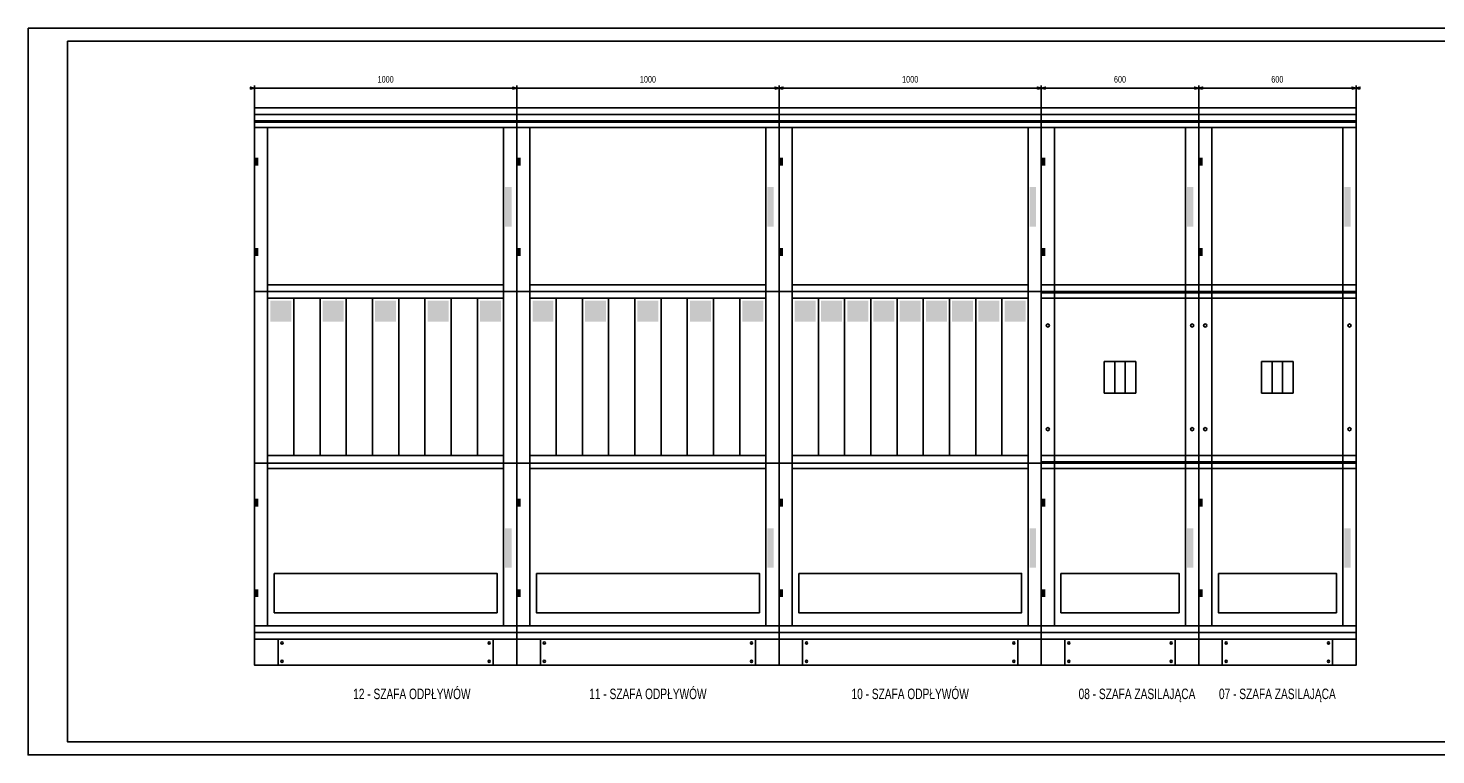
# Model space of a CAD drawing. Header units: millimetres. Extents: x -3526 to -1991, y 3916 to 4843.
# Tile 2 of 10: x -3154 to -2618, y 3916 to 4193. Entities that reach past the tile are written whole.
import ezdxf
from ezdxf.enums import TextEntityAlignment as Align

# ---------------------------------------------------------------- set-up
doc = ezdxf.new("R2010")
doc.units = ezdxf.units.MM
doc.linetypes.add('Caddy_Solid', pattern=[0])
doc.layers.add('_E_x_tabelka', color=7, linetype='Continuous', lineweight=25)
doc.layers.add('_ELTECH_ELE4', color=4, linetype='Continuous', lineweight=20)
doc.styles.add('Caddy_Arial', font='arial.ttf', dxfattribs={"width": 1.1})

msp = doc.modelspace()

# ---------------------------------------------------------------- hatches: boundary and pattern name
at = {"lineweight": 25}
for points in [[(-3069.49, 4169.83), (-3067.99, 4170.23), (-3069.49, 4170.63), (-3069.49, 4169.83)], [(-2969.49, 4169.83), (-2967.99, 4170.23), (-2969.49, 4170.63), (-2969.49, 4169.83)]]:
    msp.add_hatch(color=4, dxfattribs=at).paths.add_polyline_path(points)
for color, points in [(4, [(-2869.49, 4169.83), (-2867.99, 4170.23), (-2869.49, 4170.63), (-2869.49, 4169.83)]), (4, [(-2866.49, 4169.83), (-2867.99, 4170.23), (-2866.49, 4170.63), (-2866.49, 4169.83)]), (4, [(-2769.49, 4169.83), (-2767.99, 4170.23), (-2769.49, 4170.63), (-2769.49, 4169.83)]), (4, [(-2769.49, 4169.83), (-2767.99, 4170.23), (-2769.49, 4170.63), (-2769.49, 4169.83)]), (4, [(-2766.49, 4169.83), (-2767.99, 4170.23), (-2766.49, 4170.63), (-2766.49, 4169.83)]), (4, [(-2766.49, 4169.83), (-2767.99, 4170.23), (-2766.49, 4170.63), (-2766.49, 4169.83)]), (4, [(-2709.49, 4169.83), (-2707.99, 4170.23), (-2709.49, 4170.63), (-2709.49, 4169.83)]), (4, [(-2706.49, 4169.83), (-2707.99, 4170.23), (-2706.49, 4170.63), (-2706.49, 4169.83)]), (4, [(-2649.49, 4169.83), (-2647.99, 4170.23), (-2649.49, 4170.63), (-2649.49, 4169.83)]), (4, [(-2646.49, 4169.83), (-2647.99, 4170.23), (-2646.49, 4170.63), (-2646.49, 4169.83)]), (6, [(-3067.99, 4143.73), (-3066.49, 4143.73), (-3066.49, 4140.73), (-3067.99, 4140.73)]), (6, [(-2967.99, 4143.73), (-2966.49, 4143.73), (-2966.49, 4140.73), (-2967.99, 4140.73)]), (6, [(-2867.99, 4143.73), (-2866.49, 4143.73), (-2866.49, 4140.73), (-2867.99, 4140.73)]), (6, [(-2767.99, 4143.73), (-2766.49, 4143.73), (-2766.49, 4140.73), (-2767.99, 4140.73)]), (6, [(-2707.99, 4143.73), (-2706.49, 4143.73), (-2706.49, 4140.73), (-2707.99, 4140.73)]), (6, [(-2972.49, 4132.48), (-2969.99, 4132.48), (-2969.99, 4117.48), (-2972.49, 4117.48)]), (6, [(-2972.07, 4128.73), (-2970.41, 4128.73), (-2970.41, 4121.23), (-2972.07, 4121.23)]), (6, [(-2872.49, 4132.48), (-2869.99, 4132.48), (-2869.99, 4117.48), (-2872.49, 4117.48)]), (6, [(-2872.07, 4128.73), (-2870.41, 4128.73), (-2870.41, 4121.23), (-2872.07, 4121.23)]), (6, [(-2772.49, 4132.48), (-2769.99, 4132.48), (-2769.99, 4117.48), (-2772.49, 4117.48)]), (6, [(-2772.07, 4128.73), (-2770.41, 4128.73), (-2770.41, 4121.23), (-2772.07, 4121.23)]), (6, [(-2712.49, 4132.48), (-2709.99, 4132.48), (-2709.99, 4117.48), (-2712.49, 4117.48)]), (6, [(-2712.07, 4128.73), (-2710.41, 4128.73), (-2710.41, 4121.23), (-2712.07, 4121.23)]), (6, [(-2652.49, 4132.48), (-2649.99, 4132.48), (-2649.99, 4117.48), (-2652.49, 4117.48)]), (6, [(-2652.07, 4128.73), (-2650.41, 4128.73), (-2650.41, 4121.23), (-2652.07, 4121.23)]), (6, [(-3067.99, 4109.23), (-3066.49, 4109.23), (-3066.49, 4106.23), (-3067.99, 4106.23)]), (6, [(-2967.99, 4109.23), (-2966.49, 4109.23), (-2966.49, 4106.23), (-2967.99, 4106.23)]), (6, [(-2867.99, 4109.23), (-2866.49, 4109.23), (-2866.49, 4106.23), (-2867.99, 4106.23)]), (6, [(-2767.99, 4109.23), (-2766.49, 4109.23), (-2766.49, 4106.23), (-2767.99, 4106.23)]), (6, [(-2707.99, 4109.23), (-2706.49, 4109.23), (-2706.49, 4106.23), (-2707.99, 4106.23)]), (6, [(-3061.99, 4089.23), (-3053.99, 4089.23), (-3053.99, 4081.23), (-3061.99, 4081.23)]), (6, [(-3041.99, 4089.23), (-3033.99, 4089.23), (-3033.99, 4081.23), (-3041.99, 4081.23)]), (6, [(-3021.99, 4089.23), (-3013.99, 4089.23), (-3013.99, 4081.23), (-3021.99, 4081.23)]), (6, [(-3001.99, 4089.23), (-2993.99, 4089.23), (-2993.99, 4081.23), (-3001.99, 4081.23)]), (6, [(-2981.99, 4089.23), (-2973.99, 4089.23), (-2973.99, 4081.23), (-2981.99, 4081.23)]), (6, [(-2961.99, 4089.23), (-2953.99, 4089.23), (-2953.99, 4081.23), (-2961.99, 4081.23)]), (6, [(-2941.99, 4089.23), (-2933.99, 4089.23), (-2933.99, 4081.23), (-2941.99, 4081.23)]), (6, [(-2921.99, 4089.23), (-2913.99, 4089.23), (-2913.99, 4081.23), (-2921.99, 4081.23)]), (6, [(-2901.99, 4089.23), (-2893.99, 4089.23), (-2893.99, 4081.23), (-2901.99, 4081.23)]), (6, [(-2881.99, 4089.23), (-2873.99, 4089.23), (-2873.99, 4081.23), (-2881.99, 4081.23)]), (6, [(-2861.99, 4089.23), (-2853.99, 4089.23), (-2853.99, 4081.23), (-2861.99, 4081.23)]), (6, [(-2851.99, 4089.23), (-2843.99, 4089.23), (-2843.99, 4081.23), (-2851.99, 4081.23)]), (6, [(-2841.99, 4089.23), (-2833.99, 4089.23), (-2833.99, 4081.23), (-2841.99, 4081.23)]), (6, [(-2831.99, 4089.23), (-2823.99, 4089.23), (-2823.99, 4081.23), (-2831.99, 4081.23)]), (6, [(-2821.99, 4089.23), (-2813.99, 4089.23), (-2813.99, 4081.23), (-2821.99, 4081.23)]), (6, [(-2811.99, 4089.23), (-2803.99, 4089.23), (-2803.99, 4081.23), (-2811.99, 4081.23)]), (6, [(-2801.99, 4089.23), (-2793.99, 4089.23), (-2793.99, 4081.23), (-2801.99, 4081.23)]), (6, [(-2791.99, 4089.23), (-2783.99, 4089.23), (-2783.99, 4081.23), (-2791.99, 4081.23)]), (6, [(-2781.99, 4089.23), (-2773.99, 4089.23), (-2773.99, 4081.23), (-2781.99, 4081.23)]), (6, [(-3067.99, 4013.73), (-3066.49, 4013.73), (-3066.49, 4010.73), (-3067.99, 4010.73)]), (6, [(-2967.99, 4013.73), (-2966.49, 4013.73), (-2966.49, 4010.73), (-2967.99, 4010.73)]), (6, [(-2867.99, 4013.73), (-2866.49, 4013.73), (-2866.49, 4010.73), (-2867.99, 4010.73)]), (6, [(-2767.99, 4013.73), (-2766.49, 4013.73), (-2766.49, 4010.73), (-2767.99, 4010.73)]), (6, [(-2707.99, 4013.73), (-2706.49, 4013.73), (-2706.49, 4010.73), (-2707.99, 4010.73)]), (6, [(-2972.49, 4002.48), (-2969.99, 4002.48), (-2969.99, 3987.48), (-2972.49, 3987.48)]), (6, [(-2972.07, 3998.73), (-2970.41, 3998.73), (-2970.41, 3991.23), (-2972.07, 3991.23)]), (6, [(-2872.49, 4002.48), (-2869.99, 4002.48), (-2869.99, 3987.48), (-2872.49, 3987.48)]), (6, [(-2872.07, 3998.73), (-2870.41, 3998.73), (-2870.41, 3991.23), (-2872.07, 3991.23)]), (6, [(-2772.49, 4002.48), (-2769.99, 4002.48), (-2769.99, 3987.48), (-2772.49, 3987.48)]), (6, [(-2772.07, 3998.73), (-2770.41, 3998.73), (-2770.41, 3991.23), (-2772.07, 3991.23)]), (6, [(-2712.49, 4002.48), (-2709.99, 4002.48), (-2709.99, 3987.48), (-2712.49, 3987.48)]), (6, [(-2712.07, 3998.73), (-2710.41, 3998.73), (-2710.41, 3991.23), (-2712.07, 3991.23)]), (6, [(-2652.49, 4002.48), (-2649.99, 4002.48), (-2649.99, 3987.48), (-2652.49, 3987.48)]), (6, [(-2652.07, 3998.73), (-2650.41, 3998.73), (-2650.41, 3991.23), (-2652.07, 3991.23)]), (6, [(-3067.99, 3979.23), (-3066.49, 3979.23), (-3066.49, 3976.23), (-3067.99, 3976.23)]), (6, [(-2967.99, 3979.23), (-2966.49, 3979.23), (-2966.49, 3976.23), (-2967.99, 3976.23)]), (6, [(-2867.99, 3979.23), (-2866.49, 3979.23), (-2866.49, 3976.23), (-2867.99, 3976.23)]), (6, [(-2767.99, 3979.23), (-2766.49, 3979.23), (-2766.49, 3976.23), (-2767.99, 3976.23)]), (6, [(-2707.99, 3979.23), (-2706.49, 3979.23), (-2706.49, 3976.23), (-2707.99, 3976.23)])]:
    msp.add_hatch(color=color).paths.add_polyline_path(points)

# ---------------------------------------------------------------- linework, layer by layer
at = {"color": 4, "lineweight": 25}
for p, q in [((-3067.99, 4160.23), (-3067.99, 4171.23)), ((-3067.99, 4160.23), (-3067.99, 4171.23)), ((-3067.99, 4160.23), (-3067.99, 4171.23)), ((-3067.99, 4160.23), (-3067.99, 4171.23)), ((-3067.99, 4160.23), (-3067.99, 4171.23)), ((-3067.99, 4160.23), (-3067.99, 4171.23)), ((-2967.99, 4160.23), (-2967.99, 4171.23)), ((-2967.99, 4160.23), (-2967.99, 4171.23)), ((-2967.99, 4160.23), (-2967.99, 4171.23)), ((-2967.99, 4160.23), (-2967.99, 4171.23)), ((-2967.99, 4160.23), (-2967.99, 4171.23)), ((-2967.99, 4160.23), (-2967.99, 4171.23))]:
    msp.add_line(p, q, dxfattribs=at)
at = {"color": 4}
for p, q in [((-2867.99, 4160.23), (-2867.99, 4171.23)), ((-2867.99, 4160.23), (-2867.99, 4171.23)), ((-2647.99, 4160.23), (-2647.99, 4171.23)), ((-2647.99, 4160.23), (-2647.99, 4171.23)), ((-3067.99, 4170.23), (-2967.99, 4170.23)), ((-2967.99, 4170.23), (-2867.99, 4170.23)), ((-2867.99, 4170.23), (-2767.99, 4170.23)), ((-2767.99, 4170.23), (-2707.99, 4170.23)), ((-2707.99, 4170.23), (-2647.99, 4170.23))]:
    msp.add_line(p, q, dxfattribs=at)
at = {"color": 6}
for p, q in [((-2767.99, 4160.23), (-2767.99, 4171.23)), ((-2767.99, 4160.23), (-2767.99, 4171.23)), ((-2767.99, 4160.23), (-2767.99, 4171.23)), ((-2767.99, 4160.23), (-2767.99, 4171.23)), ((-2707.99, 4160.23), (-2707.99, 4171.23)), ((-2707.99, 4160.23), (-2707.99, 4171.23))]:
    msp.add_line(p, q, dxfattribs=at)
at = {"color": 4, "lineweight": 25}
for points in [[(-3069.49, 4169.83), (-3067.99, 4170.23), (-3069.49, 4170.63), (-3069.49, 4169.83)], [(-2969.49, 4169.83), (-2967.99, 4170.23), (-2969.49, 4170.63), (-2969.49, 4169.83)]]:
    msp.add_lwpolyline(points, dxfattribs=at)
at = {"color": 4}
for points in [[(-2869.49, 4169.83), (-2867.99, 4170.23), (-2869.49, 4170.63), (-2869.49, 4169.83)], [(-2866.49, 4169.83), (-2867.99, 4170.23), (-2866.49, 4170.63), (-2866.49, 4169.83)], [(-2769.49, 4169.83), (-2767.99, 4170.23), (-2769.49, 4170.63), (-2769.49, 4169.83)], [(-2769.49, 4169.83), (-2767.99, 4170.23), (-2769.49, 4170.63), (-2769.49, 4169.83)], [(-2766.49, 4169.83), (-2767.99, 4170.23), (-2766.49, 4170.63), (-2766.49, 4169.83)], [(-2766.49, 4169.83), (-2767.99, 4170.23), (-2766.49, 4170.63), (-2766.49, 4169.83)], [(-2709.49, 4169.83), (-2707.99, 4170.23), (-2709.49, 4170.63), (-2709.49, 4169.83)], [(-2706.49, 4169.83), (-2707.99, 4170.23), (-2706.49, 4170.63), (-2706.49, 4169.83)], [(-2649.49, 4169.83), (-2647.99, 4170.23), (-2649.49, 4170.63), (-2649.49, 4169.83)], [(-2646.49, 4169.83), (-2647.99, 4170.23), (-2646.49, 4170.63), (-2646.49, 4169.83)]]:
    msp.add_lwpolyline(points, dxfattribs=at)
at = {"color": 6}
for points in [[(-3067.99, 4162.73), (-2967.99, 4162.73), (-2967.99, 4157.73), (-3067.99, 4157.73), (-3067.99, 4162.73)], [(-3067.99, 4160.23), (-2967.99, 4160.23), (-2967.99, 3960.23), (-3067.99, 3960.23), (-3067.99, 4160.23)], [(-3067.99, 4160.23), (-2967.99, 4160.23), (-2967.99, 3960.23), (-3067.99, 3960.23), (-3067.99, 4160.23)], [(-3067.99, 4160.23), (-2967.99, 4160.23), (-2967.99, 4155.23), (-3067.99, 4155.23), (-3067.99, 4160.23)], [(-2967.99, 4162.73), (-2867.99, 4162.73), (-2867.99, 4157.73), (-2967.99, 4157.73), (-2967.99, 4162.73)], [(-2967.99, 4160.23), (-2867.99, 4160.23), (-2867.99, 3960.23), (-2967.99, 3960.23), (-2967.99, 4160.23)], [(-2967.99, 4160.23), (-2867.99, 4160.23), (-2867.99, 3960.23), (-2967.99, 3960.23), (-2967.99, 4160.23)], [(-2967.99, 4160.23), (-2867.99, 4160.23), (-2867.99, 4155.23), (-2967.99, 4155.23), (-2967.99, 4160.23)], [(-2867.99, 4162.73), (-2767.99, 4162.73), (-2767.99, 4157.73), (-2867.99, 4157.73), (-2867.99, 4162.73)], [(-2867.99, 4160.23), (-2867.99, 4160.23), (-2867.99, 3960.23), (-2867.99, 3960.23), (-2867.99, 4160.23)], [(-2867.99, 4160.23), (-2767.99, 4160.23), (-2767.99, 3960.23), (-2867.99, 3960.23), (-2867.99, 4160.23)], [(-2867.99, 4160.23), (-2767.99, 4160.23), (-2767.99, 3960.23), (-2867.99, 3960.23), (-2867.99, 4160.23)], [(-2867.99, 4160.23), (-2767.99, 4160.23), (-2767.99, 4155.23), (-2867.99, 4155.23), (-2867.99, 4160.23)], [(-2767.99, 4162.73), (-2707.99, 4162.73), (-2707.99, 4157.73), (-2767.99, 4157.73), (-2767.99, 4162.73)], [(-2767.99, 4160.23), (-2767.99, 4160.23), (-2767.99, 3960.23), (-2767.99, 3960.23), (-2767.99, 4160.23)], [(-2767.99, 4160.23), (-2767.99, 4160.23), (-2767.99, 3960.23), (-2767.99, 3960.23), (-2767.99, 4160.23)], [(-2767.99, 4160.23), (-2707.99, 4160.23), (-2707.99, 3960.23), (-2767.99, 3960.23), (-2767.99, 4160.23)], [(-2767.99, 4160.23), (-2707.99, 4160.23), (-2707.99, 4155.23), (-2767.99, 4155.23), (-2767.99, 4160.23)], [(-2707.99, 4162.73), (-2647.99, 4162.73), (-2647.99, 4157.73), (-2707.99, 4157.73), (-2707.99, 4162.73)], [(-2707.99, 4160.23), (-2707.99, 4160.23), (-2707.99, 3960.23), (-2707.99, 3960.23), (-2707.99, 4160.23)], [(-2707.99, 4160.23), (-2647.99, 4160.23), (-2647.99, 3960.23), (-2707.99, 3960.23), (-2707.99, 4160.23)], [(-2707.99, 4160.23), (-2647.99, 4160.23), (-2647.99, 4155.23), (-2707.99, 4155.23), (-2707.99, 4160.23)], [(-2647.99, 4160.23), (-2647.99, 4160.23), (-2647.99, 3960.23), (-2647.99, 3960.23), (-2647.99, 4160.23)], [(-3067.99, 4157.23), (-2967.99, 4157.23), (-2967.99, 4092.73), (-3067.99, 4092.73), (-3067.99, 4157.23)], [(-3067.99, 4155.23), (-3062.99, 4155.23), (-3062.99, 3965.23), (-3067.99, 3965.23), (-3067.99, 4155.23)], [(-3062.99, 4155.23), (-2972.99, 4155.23), (-2972.99, 4095.23), (-3062.99, 4095.23), (-3062.99, 4155.23)], [(-3062.99, 4155.23), (-2972.99, 4155.23), (-2972.99, 4095.23), (-3062.99, 4095.23), (-3062.99, 4155.23)], [(-2972.99, 4155.23), (-2967.99, 4155.23), (-2967.99, 3965.23), (-2972.99, 3965.23), (-2972.99, 4155.23)], [(-2967.99, 4157.23), (-2867.99, 4157.23), (-2867.99, 4092.73), (-2967.99, 4092.73), (-2967.99, 4157.23)], [(-2967.99, 4155.23), (-2962.99, 4155.23), (-2962.99, 3965.23), (-2967.99, 3965.23), (-2967.99, 4155.23)], [(-2962.99, 4155.23), (-2872.99, 4155.23), (-2872.99, 4095.23), (-2962.99, 4095.23), (-2962.99, 4155.23)], [(-2962.99, 4155.23), (-2872.99, 4155.23), (-2872.99, 4095.23), (-2962.99, 4095.23), (-2962.99, 4155.23)], [(-2872.99, 4155.23), (-2867.99, 4155.23), (-2867.99, 3965.23), (-2872.99, 3965.23), (-2872.99, 4155.23)], [(-2867.99, 4157.23), (-2767.99, 4157.23), (-2767.99, 4092.73), (-2867.99, 4092.73), (-2867.99, 4157.23)], [(-2867.99, 4155.23), (-2862.99, 4155.23), (-2862.99, 3965.23), (-2867.99, 3965.23), (-2867.99, 4155.23)], [(-2862.99, 4155.23), (-2772.99, 4155.23), (-2772.99, 4095.23), (-2862.99, 4095.23), (-2862.99, 4155.23)], [(-2862.99, 4155.23), (-2772.99, 4155.23), (-2772.99, 4095.23), (-2862.99, 4095.23), (-2862.99, 4155.23)], [(-2772.99, 4155.23), (-2767.99, 4155.23), (-2767.99, 3965.23), (-2772.99, 3965.23), (-2772.99, 4155.23)], [(-2767.99, 4157.23), (-2707.99, 4157.23), (-2707.99, 4092.73), (-2767.99, 4092.73), (-2767.99, 4157.23)], [(-2767.99, 4155.23), (-2707.99, 4155.23), (-2707.99, 3965.23), (-2767.99, 3965.23), (-2767.99, 4155.23)], [(-2767.99, 4155.23), (-2707.99, 4155.23), (-2707.99, 4095.23), (-2767.99, 4095.23), (-2767.99, 4155.23)], [(-2767.99, 4155.23), (-2707.99, 4155.23), (-2707.99, 4095.23), (-2767.99, 4095.23), (-2767.99, 4155.23)], [(-2767.99, 4155.23), (-2762.99, 4155.23), (-2762.99, 3965.23), (-2767.99, 3965.23), (-2767.99, 4155.23)], [(-2712.99, 4155.23), (-2707.99, 4155.23), (-2707.99, 3965.23), (-2712.99, 3965.23), (-2712.99, 4155.23)], [(-2707.99, 4157.23), (-2647.99, 4157.23), (-2647.99, 4092.73), (-2707.99, 4092.73), (-2707.99, 4157.23)], [(-2707.99, 4155.23), (-2647.99, 4155.23), (-2647.99, 3965.23), (-2707.99, 3965.23), (-2707.99, 4155.23)], [(-2707.99, 4155.23), (-2647.99, 4155.23), (-2647.99, 4095.23), (-2707.99, 4095.23), (-2707.99, 4155.23)], [(-2707.99, 4155.23), (-2647.99, 4155.23), (-2647.99, 4095.23), (-2707.99, 4095.23), (-2707.99, 4155.23)], [(-2707.99, 4155.23), (-2702.99, 4155.23), (-2702.99, 3965.23), (-2707.99, 3965.23), (-2707.99, 4155.23)], [(-2652.99, 4155.23), (-2647.99, 4155.23), (-2647.99, 3965.23), (-2652.99, 3965.23), (-2652.99, 4155.23)], [(-3062.99, 4095.23), (-2972.99, 4095.23), (-2972.99, 4090.23), (-3062.99, 4090.23), (-3062.99, 4095.23)], [(-3062.99, 4090.23), (-2972.99, 4090.23), (-2972.99, 4030.23), (-3062.99, 4030.23), (-3062.99, 4090.23)], [(-3062.99, 4090.23), (-3052.99, 4090.23), (-3052.99, 4030.23), (-3062.99, 4030.23), (-3062.99, 4090.23)], [(-3062.99, 4090.23), (-3052.99, 4090.23), (-3052.99, 4030.23), (-3062.99, 4030.23), (-3062.99, 4090.23)], [(-3062.99, 4090.23), (-3052.99, 4090.23), (-3052.99, 4030.23), (-3062.99, 4030.23), (-3062.99, 4090.23)], [(-3052.99, 4090.23), (-3042.99, 4090.23), (-3042.99, 4030.23), (-3052.99, 4030.23), (-3052.99, 4090.23)], [(-3052.99, 4090.23), (-3042.99, 4090.23), (-3042.99, 4030.23), (-3052.99, 4030.23), (-3052.99, 4090.23)], [(-3052.99, 4090.23), (-3042.99, 4090.23), (-3042.99, 4030.23), (-3052.99, 4030.23), (-3052.99, 4090.23)], [(-3042.99, 4090.23), (-3032.99, 4090.23), (-3032.99, 4030.23), (-3042.99, 4030.23), (-3042.99, 4090.23)], [(-3042.99, 4090.23), (-3032.99, 4090.23), (-3032.99, 4030.23), (-3042.99, 4030.23), (-3042.99, 4090.23)], [(-3042.99, 4090.23), (-3032.99, 4090.23), (-3032.99, 4030.23), (-3042.99, 4030.23), (-3042.99, 4090.23)], [(-3032.99, 4090.23), (-3022.99, 4090.23), (-3022.99, 4030.23), (-3032.99, 4030.23), (-3032.99, 4090.23)], [(-3032.99, 4090.23), (-3022.99, 4090.23), (-3022.99, 4030.23), (-3032.99, 4030.23), (-3032.99, 4090.23)], [(-3032.99, 4090.23), (-3022.99, 4090.23), (-3022.99, 4030.23), (-3032.99, 4030.23), (-3032.99, 4090.23)], [(-3022.99, 4090.23), (-3012.99, 4090.23), (-3012.99, 4030.23), (-3022.99, 4030.23), (-3022.99, 4090.23)], [(-3022.99, 4090.23), (-3012.99, 4090.23), (-3012.99, 4030.23), (-3022.99, 4030.23), (-3022.99, 4090.23)], [(-3022.99, 4090.23), (-3012.99, 4090.23), (-3012.99, 4030.23), (-3022.99, 4030.23), (-3022.99, 4090.23)], [(-3012.99, 4090.23), (-3002.99, 4090.23), (-3002.99, 4030.23), (-3012.99, 4030.23), (-3012.99, 4090.23)], [(-3012.99, 4090.23), (-3002.99, 4090.23), (-3002.99, 4030.23), (-3012.99, 4030.23), (-3012.99, 4090.23)], [(-3012.99, 4090.23), (-3002.99, 4090.23), (-3002.99, 4030.23), (-3012.99, 4030.23), (-3012.99, 4090.23)], [(-3002.99, 4090.23), (-2992.99, 4090.23), (-2992.99, 4030.23), (-3002.99, 4030.23), (-3002.99, 4090.23)], [(-3002.99, 4090.23), (-2992.99, 4090.23), (-2992.99, 4030.23), (-3002.99, 4030.23), (-3002.99, 4090.23)], [(-3002.99, 4090.23), (-2992.99, 4090.23), (-2992.99, 4030.23), (-3002.99, 4030.23), (-3002.99, 4090.23)], [(-2992.99, 4090.23), (-2982.99, 4090.23), (-2982.99, 4030.23), (-2992.99, 4030.23), (-2992.99, 4090.23)], [(-2992.99, 4090.23), (-2982.99, 4090.23), (-2982.99, 4030.23), (-2992.99, 4030.23), (-2992.99, 4090.23)], [(-2992.99, 4090.23), (-2982.99, 4090.23), (-2982.99, 4030.23), (-2992.99, 4030.23), (-2992.99, 4090.23)], [(-2982.99, 4090.23), (-2972.99, 4090.23), (-2972.99, 4030.23), (-2982.99, 4030.23), (-2982.99, 4090.23)], [(-2982.99, 4090.23), (-2972.99, 4090.23), (-2972.99, 4030.23), (-2982.99, 4030.23), (-2982.99, 4090.23)], [(-2982.99, 4090.23), (-2972.99, 4090.23), (-2972.99, 4030.23), (-2982.99, 4030.23), (-2982.99, 4090.23)], [(-2962.99, 4095.23), (-2872.99, 4095.23), (-2872.99, 4090.23), (-2962.99, 4090.23), (-2962.99, 4095.23)], [(-2962.99, 4090.23), (-2872.99, 4090.23), (-2872.99, 4030.23), (-2962.99, 4030.23), (-2962.99, 4090.23)], [(-2962.99, 4090.23), (-2952.99, 4090.23), (-2952.99, 4030.23), (-2962.99, 4030.23), (-2962.99, 4090.23)], [(-2962.99, 4090.23), (-2952.99, 4090.23), (-2952.99, 4030.23), (-2962.99, 4030.23), (-2962.99, 4090.23)], [(-2962.99, 4090.23), (-2952.99, 4090.23), (-2952.99, 4030.23), (-2962.99, 4030.23), (-2962.99, 4090.23)], [(-2952.99, 4090.23), (-2942.99, 4090.23), (-2942.99, 4030.23), (-2952.99, 4030.23), (-2952.99, 4090.23)], [(-2952.99, 4090.23), (-2942.99, 4090.23), (-2942.99, 4030.23), (-2952.99, 4030.23), (-2952.99, 4090.23)], [(-2952.99, 4090.23), (-2942.99, 4090.23), (-2942.99, 4030.23), (-2952.99, 4030.23), (-2952.99, 4090.23)], [(-2942.99, 4090.23), (-2932.99, 4090.23), (-2932.99, 4030.23), (-2942.99, 4030.23), (-2942.99, 4090.23)], [(-2942.99, 4090.23), (-2932.99, 4090.23), (-2932.99, 4030.23), (-2942.99, 4030.23), (-2942.99, 4090.23)], [(-2942.99, 4090.23), (-2932.99, 4090.23), (-2932.99, 4030.23), (-2942.99, 4030.23), (-2942.99, 4090.23)], [(-2932.99, 4090.23), (-2922.99, 4090.23), (-2922.99, 4030.23), (-2932.99, 4030.23), (-2932.99, 4090.23)], [(-2932.99, 4090.23), (-2922.99, 4090.23), (-2922.99, 4030.23), (-2932.99, 4030.23), (-2932.99, 4090.23)], [(-2932.99, 4090.23), (-2922.99, 4090.23), (-2922.99, 4030.23), (-2932.99, 4030.23), (-2932.99, 4090.23)], [(-2922.99, 4090.23), (-2912.99, 4090.23), (-2912.99, 4030.23), (-2922.99, 4030.23), (-2922.99, 4090.23)], [(-2922.99, 4090.23), (-2912.99, 4090.23), (-2912.99, 4030.23), (-2922.99, 4030.23), (-2922.99, 4090.23)], [(-2922.99, 4090.23), (-2912.99, 4090.23), (-2912.99, 4030.23), (-2922.99, 4030.23), (-2922.99, 4090.23)], [(-2912.99, 4090.23), (-2902.99, 4090.23), (-2902.99, 4030.23), (-2912.99, 4030.23), (-2912.99, 4090.23)], [(-2912.99, 4090.23), (-2902.99, 4090.23), (-2902.99, 4030.23), (-2912.99, 4030.23), (-2912.99, 4090.23)], [(-2912.99, 4090.23), (-2902.99, 4090.23), (-2902.99, 4030.23), (-2912.99, 4030.23), (-2912.99, 4090.23)], [(-2902.99, 4090.23), (-2892.99, 4090.23), (-2892.99, 4030.23), (-2902.99, 4030.23), (-2902.99, 4090.23)], [(-2902.99, 4090.23), (-2892.99, 4090.23), (-2892.99, 4030.23), (-2902.99, 4030.23), (-2902.99, 4090.23)], [(-2902.99, 4090.23), (-2892.99, 4090.23), (-2892.99, 4030.23), (-2902.99, 4030.23), (-2902.99, 4090.23)], [(-2892.99, 4090.23), (-2882.99, 4090.23), (-2882.99, 4030.23), (-2892.99, 4030.23), (-2892.99, 4090.23)], [(-2892.99, 4090.23), (-2882.99, 4090.23), (-2882.99, 4030.23), (-2892.99, 4030.23), (-2892.99, 4090.23)], [(-2892.99, 4090.23), (-2882.99, 4090.23), (-2882.99, 4030.23), (-2892.99, 4030.23), (-2892.99, 4090.23)], [(-2882.99, 4090.23), (-2872.99, 4090.23), (-2872.99, 4030.23), (-2882.99, 4030.23), (-2882.99, 4090.23)], [(-2882.99, 4090.23), (-2872.99, 4090.23), (-2872.99, 4030.23), (-2882.99, 4030.23), (-2882.99, 4090.23)], [(-2882.99, 4090.23), (-2872.99, 4090.23), (-2872.99, 4030.23), (-2882.99, 4030.23), (-2882.99, 4090.23)], [(-2862.99, 4095.23), (-2772.99, 4095.23), (-2772.99, 4090.23), (-2862.99, 4090.23), (-2862.99, 4095.23)], [(-2862.99, 4090.23), (-2772.99, 4090.23), (-2772.99, 4030.23), (-2862.99, 4030.23), (-2862.99, 4090.23)], [(-2862.99, 4090.23), (-2852.99, 4090.23), (-2852.99, 4030.23), (-2862.99, 4030.23), (-2862.99, 4090.23)], [(-2862.99, 4090.23), (-2852.99, 4090.23), (-2852.99, 4030.23), (-2862.99, 4030.23), (-2862.99, 4090.23)], [(-2862.99, 4090.23), (-2852.99, 4090.23), (-2852.99, 4030.23), (-2862.99, 4030.23), (-2862.99, 4090.23)], [(-2852.99, 4090.23), (-2842.99, 4090.23), (-2842.99, 4030.23), (-2852.99, 4030.23), (-2852.99, 4090.23)], [(-2852.99, 4090.23), (-2842.99, 4090.23), (-2842.99, 4030.23), (-2852.99, 4030.23), (-2852.99, 4090.23)], [(-2852.99, 4090.23), (-2842.99, 4090.23), (-2842.99, 4030.23), (-2852.99, 4030.23), (-2852.99, 4090.23)], [(-2842.99, 4090.23), (-2832.99, 4090.23), (-2832.99, 4030.23), (-2842.99, 4030.23), (-2842.99, 4090.23)], [(-2842.99, 4090.23), (-2832.99, 4090.23), (-2832.99, 4030.23), (-2842.99, 4030.23), (-2842.99, 4090.23)], [(-2842.99, 4090.23), (-2832.99, 4090.23), (-2832.99, 4030.23), (-2842.99, 4030.23), (-2842.99, 4090.23)], [(-2832.99, 4090.23), (-2822.99, 4090.23), (-2822.99, 4030.23), (-2832.99, 4030.23), (-2832.99, 4090.23)], [(-2832.99, 4090.23), (-2822.99, 4090.23), (-2822.99, 4030.23), (-2832.99, 4030.23), (-2832.99, 4090.23)], [(-2832.99, 4090.23), (-2822.99, 4090.23), (-2822.99, 4030.23), (-2832.99, 4030.23), (-2832.99, 4090.23)], [(-2822.99, 4090.23), (-2812.99, 4090.23), (-2812.99, 4030.23), (-2822.99, 4030.23), (-2822.99, 4090.23)], [(-2822.99, 4090.23), (-2812.99, 4090.23), (-2812.99, 4030.23), (-2822.99, 4030.23), (-2822.99, 4090.23)], [(-2822.99, 4090.23), (-2812.99, 4090.23), (-2812.99, 4030.23), (-2822.99, 4030.23), (-2822.99, 4090.23)], [(-2812.99, 4090.23), (-2802.99, 4090.23), (-2802.99, 4030.23), (-2812.99, 4030.23), (-2812.99, 4090.23)], [(-2812.99, 4090.23), (-2802.99, 4090.23), (-2802.99, 4030.23), (-2812.99, 4030.23), (-2812.99, 4090.23)], [(-2812.99, 4090.23), (-2802.99, 4090.23), (-2802.99, 4030.23), (-2812.99, 4030.23), (-2812.99, 4090.23)], [(-2802.99, 4090.23), (-2792.99, 4090.23), (-2792.99, 4030.23), (-2802.99, 4030.23), (-2802.99, 4090.23)], [(-2802.99, 4090.23), (-2792.99, 4090.23), (-2792.99, 4030.23), (-2802.99, 4030.23), (-2802.99, 4090.23)], [(-2802.99, 4090.23), (-2792.99, 4090.23), (-2792.99, 4030.23), (-2802.99, 4030.23), (-2802.99, 4090.23)], [(-2792.99, 4090.23), (-2782.99, 4090.23), (-2782.99, 4030.23), (-2792.99, 4030.23), (-2792.99, 4090.23)], [(-2792.99, 4090.23), (-2782.99, 4090.23), (-2782.99, 4030.23), (-2792.99, 4030.23), (-2792.99, 4090.23)], [(-2792.99, 4090.23), (-2782.99, 4090.23), (-2782.99, 4030.23), (-2792.99, 4030.23), (-2792.99, 4090.23)], [(-2782.99, 4090.23), (-2772.99, 4090.23), (-2772.99, 4030.23), (-2782.99, 4030.23), (-2782.99, 4090.23)], [(-2782.99, 4090.23), (-2772.99, 4090.23), (-2772.99, 4030.23), (-2782.99, 4030.23), (-2782.99, 4090.23)], [(-2782.99, 4090.23), (-2772.99, 4090.23), (-2772.99, 4030.23), (-2782.99, 4030.23), (-2782.99, 4090.23)], [(-2767.99, 4095.23), (-2707.99, 4095.23), (-2707.99, 4090.23), (-2767.99, 4090.23), (-2767.99, 4095.23)], [(-2767.99, 4092.23), (-2707.99, 4092.23), (-2707.99, 4027.73), (-2767.99, 4027.73), (-2767.99, 4092.23)], [(-2767.99, 4090.23), (-2707.99, 4090.23), (-2707.99, 4030.23), (-2767.99, 4030.23), (-2767.99, 4090.23)], [(-2762.99, 4090.23), (-2712.99, 4090.23), (-2712.99, 4030.23), (-2762.99, 4030.23), (-2762.99, 4090.23)], [(-2762.99, 4090.23), (-2712.99, 4090.23), (-2712.99, 4030.23), (-2762.99, 4030.23), (-2762.99, 4090.23)], [(-2707.99, 4095.23), (-2647.99, 4095.23), (-2647.99, 4090.23), (-2707.99, 4090.23), (-2707.99, 4095.23)], [(-2707.99, 4092.23), (-2647.99, 4092.23), (-2647.99, 4027.73), (-2707.99, 4027.73), (-2707.99, 4092.23)], [(-2707.99, 4090.23), (-2647.99, 4090.23), (-2647.99, 4030.23), (-2707.99, 4030.23), (-2707.99, 4090.23)], [(-2702.99, 4090.23), (-2652.99, 4090.23), (-2652.99, 4030.23), (-2702.99, 4030.23), (-2702.99, 4090.23)], [(-2702.99, 4090.23), (-2652.99, 4090.23), (-2652.99, 4030.23), (-2702.99, 4030.23), (-2702.99, 4090.23)], [(-2743.99, 4065.98), (-2731.99, 4065.98), (-2731.99, 4053.98), (-2743.99, 4053.98), (-2743.99, 4065.98)], [(-2743.99, 4065.98), (-2731.99, 4065.98), (-2731.99, 4053.98), (-2743.99, 4053.98), (-2743.99, 4065.98)], [(-2739.99, 4065.98), (-2735.99, 4065.98), (-2735.99, 4053.98), (-2739.99, 4053.98), (-2739.99, 4065.98)], [(-2683.99, 4065.98), (-2671.99, 4065.98), (-2671.99, 4053.98), (-2683.99, 4053.98), (-2683.99, 4065.98)], [(-2683.99, 4065.98), (-2671.99, 4065.98), (-2671.99, 4053.98), (-2683.99, 4053.98), (-2683.99, 4065.98)], [(-2679.99, 4065.98), (-2675.99, 4065.98), (-2675.99, 4053.98), (-2679.99, 4053.98), (-2679.99, 4065.98)], [(-3067.99, 4027.23), (-2967.99, 4027.23), (-2967.99, 3962.73), (-3067.99, 3962.73), (-3067.99, 4027.23)], [(-3062.99, 4030.23), (-2972.99, 4030.23), (-2972.99, 4025.23), (-3062.99, 4025.23), (-3062.99, 4030.23)], [(-2967.99, 4027.23), (-2867.99, 4027.23), (-2867.99, 3962.73), (-2967.99, 3962.73), (-2967.99, 4027.23)], [(-2962.99, 4030.23), (-2872.99, 4030.23), (-2872.99, 4025.23), (-2962.99, 4025.23), (-2962.99, 4030.23)], [(-2867.99, 4027.23), (-2767.99, 4027.23), (-2767.99, 3962.73), (-2867.99, 3962.73), (-2867.99, 4027.23)], [(-2862.99, 4030.23), (-2772.99, 4030.23), (-2772.99, 4025.23), (-2862.99, 4025.23), (-2862.99, 4030.23)], [(-2767.99, 4030.23), (-2707.99, 4030.23), (-2707.99, 4025.23), (-2767.99, 4025.23), (-2767.99, 4030.23)], [(-2767.99, 4027.23), (-2707.99, 4027.23), (-2707.99, 3962.73), (-2767.99, 3962.73), (-2767.99, 4027.23)], [(-2707.99, 4030.23), (-2647.99, 4030.23), (-2647.99, 4025.23), (-2707.99, 4025.23), (-2707.99, 4030.23)], [(-2707.99, 4027.23), (-2647.99, 4027.23), (-2647.99, 3962.73), (-2707.99, 3962.73), (-2707.99, 4027.23)], [(-3062.99, 4025.23), (-2972.99, 4025.23), (-2972.99, 3965.23), (-3062.99, 3965.23), (-3062.99, 4025.23)], [(-3062.99, 4025.23), (-2972.99, 4025.23), (-2972.99, 3965.23), (-3062.99, 3965.23), (-3062.99, 4025.23)], [(-2962.99, 4025.23), (-2872.99, 4025.23), (-2872.99, 3965.23), (-2962.99, 3965.23), (-2962.99, 4025.23)], [(-2962.99, 4025.23), (-2872.99, 4025.23), (-2872.99, 3965.23), (-2962.99, 3965.23), (-2962.99, 4025.23)], [(-2862.99, 4025.23), (-2772.99, 4025.23), (-2772.99, 3965.23), (-2862.99, 3965.23), (-2862.99, 4025.23)], [(-2862.99, 4025.23), (-2772.99, 4025.23), (-2772.99, 3965.23), (-2862.99, 3965.23), (-2862.99, 4025.23)], [(-2767.99, 4025.23), (-2707.99, 4025.23), (-2707.99, 3965.23), (-2767.99, 3965.23), (-2767.99, 4025.23)], [(-2767.99, 4025.23), (-2707.99, 4025.23), (-2707.99, 3965.23), (-2767.99, 3965.23), (-2767.99, 4025.23)], [(-2707.99, 4025.23), (-2647.99, 4025.23), (-2647.99, 3965.23), (-2707.99, 3965.23), (-2707.99, 4025.23)], [(-2707.99, 4025.23), (-2647.99, 4025.23), (-2647.99, 3965.23), (-2707.99, 3965.23), (-2707.99, 4025.23)], [(-3060.49, 3985.23), (-2975.49, 3985.23), (-2975.49, 3970.23), (-3060.49, 3970.23), (-3060.49, 3985.23)], [(-2960.49, 3985.23), (-2875.49, 3985.23), (-2875.49, 3970.23), (-2960.49, 3970.23), (-2960.49, 3985.23)], [(-2860.49, 3985.23), (-2775.49, 3985.23), (-2775.49, 3970.23), (-2860.49, 3970.23), (-2860.49, 3985.23)], [(-2760.49, 3985.23), (-2715.49, 3985.23), (-2715.49, 3970.23), (-2760.49, 3970.23), (-2760.49, 3985.23)], [(-2700.49, 3985.23), (-2655.49, 3985.23), (-2655.49, 3970.23), (-2700.49, 3970.23), (-2700.49, 3985.23)], [(-3067.99, 3965.23), (-2967.99, 3965.23), (-2967.99, 3960.23), (-3067.99, 3960.23), (-3067.99, 3965.23)], [(-2967.99, 3965.23), (-2867.99, 3965.23), (-2867.99, 3960.23), (-2967.99, 3960.23), (-2967.99, 3965.23)], [(-2867.99, 3965.23), (-2767.99, 3965.23), (-2767.99, 3960.23), (-2867.99, 3960.23), (-2867.99, 3965.23)], [(-2767.99, 3965.23), (-2707.99, 3965.23), (-2707.99, 3960.23), (-2767.99, 3960.23), (-2767.99, 3965.23)], [(-2707.99, 3965.23), (-2647.99, 3965.23), (-2647.99, 3960.23), (-2707.99, 3960.23), (-2707.99, 3965.23)], [(-3067.99, 3960.23), (-2967.99, 3960.23), (-2967.99, 3950.23), (-3067.99, 3950.23), (-3067.99, 3960.23)], [(-3058.99, 3960.23), (-2976.99, 3960.23), (-2976.99, 3950.23), (-3058.99, 3950.23), (-3058.99, 3960.23)], [(-2967.99, 3960.23), (-2867.99, 3960.23), (-2867.99, 3950.23), (-2967.99, 3950.23), (-2967.99, 3960.23)], [(-2958.99, 3960.23), (-2876.99, 3960.23), (-2876.99, 3950.23), (-2958.99, 3950.23), (-2958.99, 3960.23)], [(-2867.99, 3960.23), (-2767.99, 3960.23), (-2767.99, 3950.23), (-2867.99, 3950.23), (-2867.99, 3960.23)], [(-2858.99, 3960.23), (-2776.99, 3960.23), (-2776.99, 3950.23), (-2858.99, 3950.23), (-2858.99, 3960.23)], [(-2767.99, 3960.23), (-2707.99, 3960.23), (-2707.99, 3950.23), (-2767.99, 3950.23), (-2767.99, 3960.23)], [(-2758.99, 3960.23), (-2716.99, 3960.23), (-2716.99, 3950.23), (-2758.99, 3950.23), (-2758.99, 3960.23)], [(-2707.99, 3960.23), (-2647.99, 3960.23), (-2647.99, 3950.23), (-2707.99, 3950.23), (-2707.99, 3960.23)], [(-2698.99, 3960.23), (-2656.99, 3960.23), (-2656.99, 3950.23), (-2698.99, 3950.23), (-2698.99, 3960.23)]]:
    msp.add_lwpolyline(points, dxfattribs=at)
for centre, major_axis in [((-2765.49, 4079.73), (0.6, 0)), ((-2710.49, 4079.73), (0.6, 0)), ((-2705.49, 4079.73), (0.6, 0)), ((-2650.49, 4079.73), (0.6, 0)), ((-2765.49, 4040.23), (0.6, 0)), ((-2710.49, 4040.23), (0.6, 0)), ((-2705.49, 4040.23), (0.6, 0)), ((-2650.49, 4040.23), (0.6, 0)), ((-3057.49, 3958.73), (0.4, 0)), ((-2978.49, 3958.73), (0.4, 0)), ((-2957.49, 3958.73), (0.4, 0)), ((-2878.49, 3958.73), (0.4, 0)), ((-2857.49, 3958.73), (0.4, 0)), ((-2778.49, 3958.73), (0.4, 0)), ((-2757.49, 3958.73), (0.4, 0)), ((-2718.49, 3958.73), (0.4, 0)), ((-2697.49, 3958.73), (0.4, 0)), ((-2658.49, 3958.73), (0.4, 0)), ((-3057.49, 3951.73), (0.4, 0)), ((-2978.49, 3951.73), (0.4, 0)), ((-2957.49, 3951.73), (0.4, 0)), ((-2878.49, 3951.73), (0.4, 0)), ((-2857.49, 3951.73), (0.4, 0)), ((-2778.49, 3951.73), (0.4, 0)), ((-2757.49, 3951.73), (0.4, 0)), ((-2718.49, 3951.73), (0.4, 0)), ((-2697.49, 3951.73), (0.4, 0)), ((-2658.49, 3951.73), (0.4, 0))]:
    msp.add_ellipse(centre, major_axis=major_axis, ratio=1, dxfattribs=at)
at = {"layer": '_E_x_tabelka'}
for points in [[(-3154.3, 4193.09), (-1990.91, 4193.09), (-1990.91, 3916.09), (-3154.3, 3916.09)], [(-3139.3, 4188.09), (-1995.91, 4188.09), (-1995.91, 3921.09), (-3139.3, 3921.09)]]:
    msp.add_lwpolyline(points, close=True, dxfattribs=at)

# ---------------------------------------------------------------- texts
at = {"layer": '_ELTECH_ELE4', "linetype": 'Caddy_Solid', "lineweight": 25, "style": 'Caddy_Arial', "width": 0.693}
for s, height, p in [('1000', 2.5, (-3017.99, 4172.34)), ('1000', 2.5, (-2917.99, 4172.34)), ('1000', 2.5, (-2817.99, 4172.34)), ('600', 2.5, (-2737.99, 4172.34)), ('600', 2.5, (-2677.99, 4172.34)), ('12 - SZAFA ODPŁYWÓW', 4, (-3007.99, 3937.33)), ('11 - SZAFA ODPŁYWÓW', 4, (-2917.99, 3937.33)), ('10 - SZAFA ODPŁYWÓW', 4, (-2817.99, 3937.33)), ('08 - SZAFA ZASILAJĄCA', 4, (-2731.51, 3937.33)), ('07 - SZAFA ZASILAJĄCA', 4, (-2677.99, 3937.33))]:
    msp.add_text(s, height=height, dxfattribs=at).set_placement(p, align=Align.CENTER)

doc.saveas('drawing.dxf')
